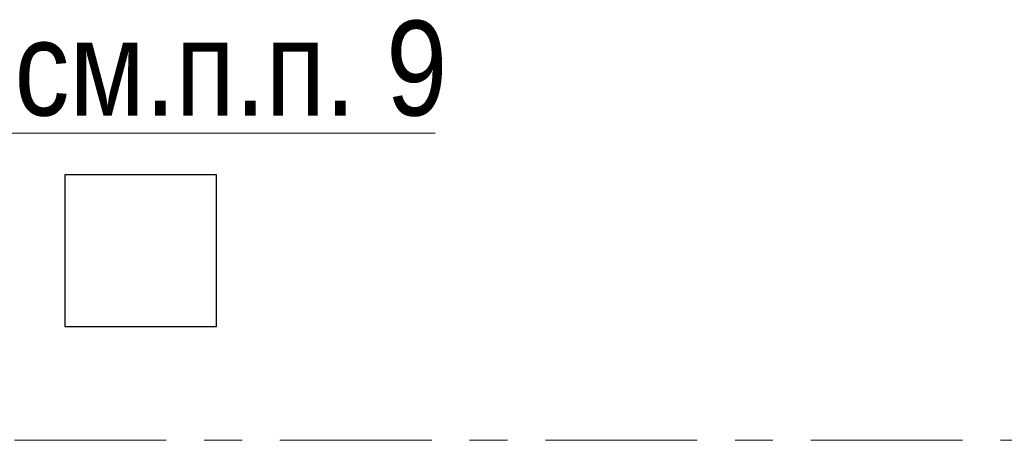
# Model space of a CAD drawing. Header units: metres. Extents: x -38 to 93, y -15 to 21.
# Tile 22 of 194: x 13.48 to 16.08, y 9 to 10.11. Entities that reach past the tile are written whole.
import ezdxf

# ---------------------------------------------------------------- set-up
doc = ezdxf.new("R2010")
doc.units = ezdxf.units.M
doc.linetypes.add('______11', pattern=[0.5, 0.4, -0.05, 0, -0.05])
doc.linetypes.add('______5', pattern=[1.1, 0.8, -0.1, 0.1, -0.1])
for name, color, linetype, lineweight in [('XR$2$Осевая линия (1)', 7, '______5', 13), ('XR$4$Общий слой (1)_1', 7, 'Continuous', 13), ('XR$4$Перекрытие (1)', 7, 'Continuous', 35), ('XR$4$Фундамент (1)_1', 7, 'Continuous', 35)]:
    doc.layers.add(name, color=color, linetype=linetype, lineweight=lineweight)
doc.styles.add('ARIAL', font='arial.ttf')

msp = doc.modelspace()

# ---------------------------------------------------------------- linework, layer by layer
at = {"layer": 'XR$2$Осевая линия (1)', "color": 253, "linetype": '______11', "lineweight": 13, "true_color": 0xa0a0a0, "transparency": 33554687}
msp.add_line((-2.63, 9), (62.6, 9), dxfattribs=at)
at = {"layer": 'XR$4$Общий слой (1)_1', "color": 7, "linetype": 'Continuous', "lineweight": 13, "transparency": 33554687}
msp.add_lwpolyline([(13.2602, 9.6406), (13.4388, 9.8099), (14.5788, 9.8099)], dxfattribs=at)
at = {"layer": 'XR$4$Перекрытие (1)', "color": 7, "linetype": 'Continuous', "lineweight": 25, "transparency": 33554687}
for p, q in [((13.6026, 9.7002), (13.6026, 9.3002)), ((14.0026, 9.7002), (13.6026, 9.7002)), ((14.0026, 9.3002), (14.0026, 9.7002)), ((13.6026, 9.3002), (14.0026, 9.3002))]:
    msp.add_line(p, q, dxfattribs=at)

# ---------------------------------------------------------------- texts
at = {"layer": 'XR$4$Фундамент (1)_1', "color": 7, "linetype": 'Continuous', "lineweight": 13, "transparency": 33554687, "insert": (13.4699, 9.9799), "char_height": 0.25, "width": 1.482417, "attachment_point": 4, "style": 'ARIAL'}
msp.add_mtext('\\W0.83;см.п.п. 9', dxfattribs=at)

doc.saveas('drawing.dxf')
